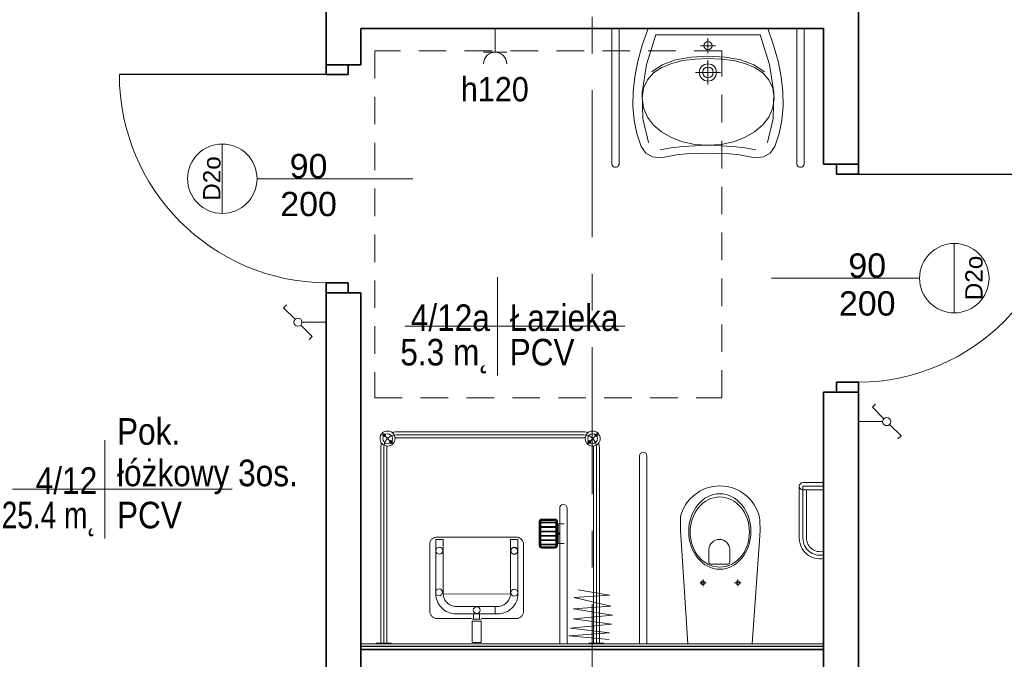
# Model space of a CAD drawing. Header units: centimetres. Extents: x 101 to 4622, y -1383 to 1498.
# Tile 31 of 68: x 2270 to 2695, y 768 to 1044. Entities that reach past the tile are written whole.
import ezdxf

# ---------------------------------------------------------------- set-up
doc = ezdxf.new("R2010")
doc.units = ezdxf.units.CM
doc.linetypes.add('Oś', pattern=[111.125, 63.5, -15.875, 15.875, -15.875])
doc.linetypes.add('Ponad', pattern=[19.844, 11.9065, -7.9375])
for name, color, linetype, lineweight in [('A-AREA-IDEN', 2, 'Continuous', 18), ('A-DETL-GENF', 92, 'Continuous', 18), ('A-DETL-MEDM', 33, 'Continuous', 35), ('A-DOOR', 31, 'Continuous', 25), ('A-DOOR-IDEN', 31, 'Continuous', 18), ('A-FLOR-OVHD', 1, 'Ponad', 18), ('A-WALL', 113, 'Continuous', 25), ('A-WALL-FNSH', 113, 'Continuous', 25), ('E-ELE-QPM-IDEN', 2, 'Continuous', 18), ('E-ELEC-EQPM', 71, 'Continuous', 18), ('P-SANR-FIXT', 6, 'Continuous', 18), ('S-GRID', 1, 'Continuous', 18)]:
    doc.layers.add(name, color=color, linetype=linetype, lineweight=lineweight)
doc.styles.add('Arial_1', font='arial.ttf', dxfattribs={"height": 7.5})
doc.styles.add('Arial_13', font='arial.ttf', dxfattribs={"width": 0.9, "height": 10.5})
doc.styles.add('Arial_4', font='arial.ttf', dxfattribs={"width": 0.85, "height": 11.5})
doc.styles.add('Arial_7', font='arial.ttf', dxfattribs={"height": 10.5})

# ---------------------------------------------------------------- blocks, each defined once
blk = doc.blocks.new('miska ustępowa dla N_35_5x54 wisząca koło narożna - Type 1-1388448-4_piętro II PT - projektowany - PPOŻ B')
at = {"layer": 'P-SANR-FIXT'}
for p, q in [((-1.4, -11), (-4.56, -55.56)), ((29.22, -55.56), (26.4, -11)), ((44.09, -92.2), (44.09, -11)), ((47.21, -92.2), (47.21, -11)), ((3.32, -37.31), (6.14, -37.31)), ((4.69, -35.9), (4.69, -38.7)), ((18.43, -37.31), (21.25, -37.31)), ((19.8, -35.9), (19.8, -38.7)), ((8.17, -46.6), (8.17, -51.72)), ((16.4, -45.33), (9.09, -45.33)), ((17.32, -51.72), (17.32, -46.6)), ((-24.94, -56.63), (-24.94, -77.5)), ((-23.38, -56.63), (-23.38, -79.06)), ((-21.82, -56.63), (-21.82, -79.06)), ((-4.56, -55.56), (-4.88, -59.89)), ((29.58, -59.89), (29.22, -55.56)), ((-4.88, -59.89), (-4.82, -64.32)), ((29.53, -64.32), (29.58, -59.89)), ((-4.82, -64.32), (-4.57, -65.68)), ((-4.57, -65.68), (-4.19, -67.09)), ((-4.19, -67.09), (-3.69, -68.46)), ((28.69, -68.46), (29.19, -67.09)), ((29.19, -67.09), (29.57, -65.68)), ((29.57, -65.68), (29.53, -64.32)), ((-3.69, -68.46), (-3.07, -69.78)), ((-3.07, -69.78), (-2.34, -71.05)), ((-2.34, -71.05), (-1.51, -72.26)), ((-1.51, -72.26), (-0.58, -73.39)), ((25.58, -73.39), (26.51, -72.26)), ((26.51, -72.26), (27.34, -71.05)), ((27.34, -71.05), (28.07, -69.78)), ((28.07, -69.78), (28.69, -68.46)), ((-0.58, -73.39), (1.02, -74.96)), ((1.02, -74.96), (2.75, -76.27)), ((2.75, -76.27), (4.01, -77.03)), ((20.99, -77.03), (22.25, -76.27)), ((22.25, -76.27), (23.98, -74.96)), ((23.98, -74.96), (25.58, -73.39)), ((-32.35, -77.5), (-23.38, -77.5)), ((-23.38, -79.06), (-32.35, -79.06)), ((-23.38, -80.62), (-32.35, -80.62)), ((4.01, -77.03), (6.13, -78.05)), ((6.13, -78.05), (7.56, -78.51)), ((7.56, -78.51), (9.56, -78.98)), ((9.56, -78.98), (11.02, -79.17)), ((11.02, -79.17), (12.5, -79.25)), ((12.5, -79.25), (13.98, -79.17)), ((13.98, -79.17), (15.44, -78.98)), ((15.44, -78.98), (17.44, -78.51)), ((17.44, -78.51), (18.87, -78.05)), ((18.87, -78.05), (20.99, -77.03))]:
    blk.add_line(p, q, dxfattribs=at)
for centre in [(4.69, -37.31), (19.8, -37.31)]:
    blk.add_circle(centre, 0.825, dxfattribs=at)
for centre, radius, start, end in [((9.34, -46.48), 1.17, 102.2339, 185.8899), ((16.15, -46.48), 1.17, 354.1101, 77.7661), ((-30.79, -56.63), 8.97, 0, 99.9996), ((-30.79, -56.63), 7.41, 0, 102.1327), ((-30.79, -56.63), 5.85, 0, 105.4382), ((12.74, -51.5), 4.58, 182.8022, 357.1978), ((-23.38, -79.06), 1.56, 0, 90), ((-23.38, -79.06), 1.56, 270, 0), ((45.65, -92.2), 1.56, 180, 360)]:
    blk.add_arc(centre, radius, start, end, dxfattribs=at)
for centre, major_axis, ratio in [((12.55, -59.51), (0, 16.33), 0.823529), ((12.55, -59.26), (0, 15.16), 0.845174)]:
    blk.add_ellipse(centre, major_axis=major_axis, ratio=ratio, dxfattribs=at)
blk = doc.blocks.new('umywalka dla N_65x56 koło - Type 1-1334145-4_piętro II PT - projektowany - PPOŻ B')
at = {"layer": 'P-SANR-FIXT'}
for p, q in [((-29.1, 65.9), (-29.1, 7.5)), ((-25.9, 65.9), (-25.9, 7.5)), ((50.9, 65.9), (50.9, 7.5)), ((54.1, 7.5), (54.1, 65.9)), ((-14.43, 61.47), (-16.38, 58.62)), ((-11.49, 63.08), (-14.43, 61.47)), ((-7.9, 63.51), (-11.49, 63.08)), ((-8.14, 60.01), (-3.44, 59.13)), ((-3.96, 62.78), (-7.9, 63.51)), ((-1.14, 62.22), (-3.96, 62.78)), ((3.08, 61.79), (-1.14, 62.22)), ((7.9, 61.54), (3.08, 61.79)), ((12.5, 61.51), (7.9, 61.54)), ((17.1, 61.54), (12.5, 61.51)), ((21.92, 61.79), (17.1, 61.54)), ((26.14, 62.22), (21.92, 61.79)), ((28.96, 62.78), (26.14, 62.22)), ((28.41, 59.13), (33.11, 60.01)), ((32.9, 63.51), (28.96, 62.78)), ((36.49, 63.08), (32.9, 63.51)), ((39.43, 61.47), (36.49, 63.08)), ((41.38, 58.62), (39.43, 61.47)), ((-16.38, 58.62), (-18.22, 53.01)), ((-13.17, 56.78), (-15.64, 46.48)), ((-3.44, 59.13), (1.64, 58.58)), ((1.52, 56.54), (-3.33, 54.72)), ((6.84, 57.67), (1.52, 56.54)), ((1.64, 58.58), (6.99, 58.24)), ((12.52, 58.06), (6.84, 57.67)), ((6.99, 58.24), (12.48, 58.02)), ((12.48, 58.02), (17.98, 58.24)), ((18.18, 57.67), (12.52, 58.06)), ((17.98, 58.24), (23.33, 58.58)), ((23.49, 56.54), (18.18, 57.67)), ((23.33, 58.58), (28.41, 59.13)), ((28.31, 54.72), (23.49, 56.54)), ((40.64, 46.48), (38.17, 56.78)), ((43.22, 53.01), (41.38, 58.62)), ((-18.22, 53.01), (-19.42, 47.19)), ((-7.59, 52.29), (-11.11, 49.31)), ((-3.33, 54.72), (-7.59, 52.29)), ((32.54, 52.29), (28.31, 54.72)), ((36.03, 49.31), (32.54, 52.29)), ((44.42, 47.19), (43.22, 53.01)), ((-19.42, 47.19), (-19.97, 41.14)), ((-11.11, 49.31), (-13.79, 45.83)), ((38.68, 45.83), (36.03, 49.31)), ((44.97, 41.14), (44.42, 47.19)), ((-15.64, 46.48), (-15.95, 35.24)), ((-13.79, 45.83), (-15.49, 41.92)), ((40.36, 41.92), (38.68, 45.83)), ((40.95, 35.24), (40.64, 46.48)), ((-19.97, 41.14), (-19.89, 34.88)), ((-15.49, 41.92), (-16.08, 37.64)), ((40.95, 37.64), (40.36, 41.92)), ((44.89, 34.88), (44.97, 41.14)), ((-19.89, 34.88), (-19.18, 28.39)), ((-16.08, 37.64), (-15.49, 33.33)), ((-15.95, 35.24), (-14.09, 23.15)), ((39.09, 23.15), (40.95, 35.24)), ((40.36, 33.33), (40.95, 37.64)), ((44.18, 28.39), (44.89, 34.88)), ((-15.49, 33.33), (-13.8, 29.72)), ((9.85, 29.16), (11.04, 29.97)), ((11.04, 29.97), (12.5, 30.26)), ((12.5, 31.76), (12.5, 21.26)), ((12.5, 30.26), (13.96, 29.97)), ((13.96, 29.97), (15.15, 29.16)), ((38.67, 29.72), (40.36, 33.33)), ((-19.18, 28.39), (-17.85, 21.67)), ((-13.8, 29.72), (-11.14, 26.76)), ((-7.38, 23.21), (-11.89, 26.24)), ((-11.14, 26.76), (-7.63, 24.42)), ((7.16, 26.51), (17.84, 26.51)), ((8.75, 26.51), (9.04, 27.97)), ((9.04, 25.06), (8.75, 26.51)), ((9.04, 27.97), (9.85, 29.16)), ((10.2, 26.51), (10.38, 27.41)), ((10.38, 25.62), (10.2, 26.51)), ((10.38, 27.41), (10.87, 28.14)), ((10.87, 24.89), (10.38, 25.62)), ((10.87, 28.14), (11.61, 28.63)), ((11.61, 28.63), (12.5, 28.81)), ((12.5, 28.81), (13.39, 28.63)), ((13.39, 28.63), (14.13, 28.14)), ((14.13, 28.14), (14.62, 27.41)), ((14.62, 25.62), (14.13, 24.89)), ((14.62, 27.41), (14.8, 26.51)), ((14.8, 26.51), (14.62, 25.62)), ((15.15, 29.16), (15.96, 27.97)), ((15.96, 27.97), (16.25, 26.51)), ((16.25, 26.51), (15.96, 25.06)), ((36.76, 26.24), (32.25, 23.21)), ((32.5, 24.42), (36.01, 26.76)), ((36.01, 26.76), (38.67, 29.72)), ((42.85, 21.67), (44.18, 28.39)), ((-17.85, 21.67), (-15.89, 14.7)), ((-14.09, 23.15), (-10.01, 10.3)), ((-7.63, 24.42), (-3.39, 22.67)), ((-1.64, 21.13), (-7.38, 23.21)), ((-3.39, 22.67), (1.45, 21.46)), ((1.45, 21.46), (6.76, 20.76)), ((9.85, 23.86), (9.04, 25.06)), ((11.04, 23.06), (9.85, 23.86)), ((11.61, 24.39), (10.87, 24.89)), ((12.5, 22.76), (11.04, 23.06)), ((12.5, 24.21), (11.61, 24.39)), ((13.39, 24.39), (12.5, 24.21)), ((13.96, 23.06), (12.5, 22.76)), ((14.13, 24.89), (13.39, 24.39)), ((15.15, 23.86), (13.96, 23.06)), ((15.96, 25.06), (15.15, 23.86)), ((18.1, 20.76), (23.42, 21.46)), ((23.42, 21.46), (28.26, 22.67)), ((32.25, 23.21), (26.51, 21.13)), ((28.26, 22.67), (32.5, 24.42)), ((35.01, 10.3), (39.09, 23.15)), ((40.89, 14.7), (42.85, 21.67)), ((5.06, 19.92), (-1.64, 21.13)), ((12.43, 19.54), (5.06, 19.92)), ((6.76, 20.76), (12.43, 20.54)), ((12.43, 20.54), (18.1, 20.76)), ((19.81, 19.92), (12.43, 19.54)), ((12.5, 18.23), (12.5, 11.72)), ((26.51, 21.13), (19.81, 19.92)), ((-15.89, 14.7), (-13.31, 7.5)), ((15.75, 14.98), (9.25, 14.98)), ((10.75, 14.98), (10.89, 15.66)), ((10.89, 14.3), (10.75, 14.98)), ((10.89, 15.66), (11.26, 16.21)), ((11.26, 13.74), (10.89, 14.3)), ((11.26, 16.21), (11.82, 16.59)), ((11.82, 13.36), (11.26, 13.74)), ((11.82, 16.59), (12.5, 16.73)), ((12.5, 13.22), (11.82, 13.36)), ((12.5, 16.73), (13.18, 16.59)), ((13.18, 13.36), (12.5, 13.22)), ((13.18, 16.59), (13.74, 16.21)), ((13.74, 13.74), (13.18, 13.36)), ((13.74, 16.21), (14.11, 15.66)), ((14.11, 14.3), (13.74, 13.74)), ((14.11, 15.66), (14.25, 14.98)), ((14.25, 14.98), (14.11, 14.3)), ((38.31, 7.5), (40.89, 14.7)), ((-10.01, 10.3), (12.5, 10.3)), ((12.5, 10.3), (35.01, 10.3))]:
    blk.add_line(p, q, dxfattribs=at)
for centre in [(-27.5, 65.9), (52.5, 65.9)]:
    blk.add_arc(centre, 1.6, 360, 180, dxfattribs=at)
blk = doc.blocks.new('DRZWI 1S_łazienkowe - Drzwi 90-1357770-4_piętro II PT - projektowany - PPOŻ B')
at = {"layer": 'A-DETL-GENF'}
for p, q in [((-49.3, 7.5), (-49.3, -2)), ((-45, 7.5), (-49.3, 7.5)), ((-45, -2), (-45, 7.5)), ((49.3, 7.5), (45, 7.5)), ((45, 7.5), (45, -2)), ((49.3, -2), (49.3, 7.5)), ((-49.3, -2), (-45, -2)), ((45, -2), (49.3, -2))]:
    blk.add_line(p, q, dxfattribs=at)
at = {"layer": 'A-DETL-MEDM'}
for p, q in [((-45, 7.5), (-49.3, 7.5)), ((-49.3, 7.5), (-49.3, -2)), ((-45, -2), (-45, 7.5)), ((45, -2), (45, 7.5)), ((45, 7.5), (49.3, 7.5)), ((49.3, 7.5), (49.3, -2)), ((-49.3, -2), (-45, -2)), ((49.3, -2), (45, -2))]:
    blk.add_line(p, q, dxfattribs=at)
at = {"layer": 'A-DOOR'}
blk.add_line((45, 7.5), (45, 96.89), dxfattribs=at)
at = {"layer": 'A-DOOR', "lineweight": 18}
blk.add_line((0, 30), (0, -30), dxfattribs=at)
blk.add_arc((45, 6.89), 90, 90, 179.6093, dxfattribs=at)
blk = doc.blocks.new('DRZWI 1S_łazienkowe - Drzwi 90-1357769-4_piętro II PT - projektowany - PPOŻ B')
at = {"layer": 'A-DETL-GENF'}
for p, q in [((-49.3, 2), (-45, 2)), ((-49.3, -7.5), (-49.3, 2)), ((-45, 2), (-45, -7.5)), ((45, 2), (49.3, 2)), ((45, -7.5), (45, 2)), ((49.3, 2), (49.3, -7.5)), ((-45, -7.5), (-49.3, -7.5)), ((49.3, -7.5), (45, -7.5))]:
    blk.add_line(p, q, dxfattribs=at)
at = {"layer": 'A-DETL-MEDM'}
for p, q in [((-49.3, -7.5), (-49.3, 2)), ((-49.3, 2), (-45, 2)), ((-45, 2), (-45, -7.5)), ((45, 2), (45, -7.5)), ((49.3, 2), (45, 2)), ((49.3, -7.5), (49.3, 2)), ((-45, -7.5), (-49.3, -7.5)), ((45, -7.5), (49.3, -7.5))]:
    blk.add_line(p, q, dxfattribs=at)
at = {"layer": 'A-DOOR', "lineweight": 18}
blk.add_line((0, -30), (0, 30), dxfattribs=at)
at = {"layer": 'A-DOOR'}
blk.add_line((45, -7.5), (45, -96.89), dxfattribs=at)
at = {"layer": 'A-DOOR', "lineweight": 18}
blk.add_arc((45, -6.89), 90, 180.3907, 270, dxfattribs=at)
blk = doc.blocks.new('brodzik natryskowy dla N - Type 1-1388888-4_piętro II PT - projektowany - PPOŻ B')
at = {"layer": 'P-SANR-FIXT'}
for p, q in [((-42.55, -11.3), (-42.55, -11)), ((-36.05, -11.3), (-42.55, -11.3)), ((-40.55, -11.3), (-40.55, -95.8)), ((-39.3, -11), (-39.3, -95.8)), ((-38.05, -11.3), (-38.05, -95.8)), ((-36.05, -11), (-36.05, -11.3)), ((-26.61, -11.2), (-26.61, -69.6)), ((-23.41, -69.6), (-23.41, -11.2)), ((14.45, -11.52), (10.54, -11.52)), ((10.54, -11.52), (10.54, -20.79)), ((14.45, -11.52), (14.45, -20.79)), ((49.36, -11.3), (49.36, -11)), ((55.86, -11.3), (49.36, -11.3)), ((51.36, -11.3), (51.36, -95.8)), ((52.61, -11), (52.61, -96)), ((53.86, -11.3), (53.86, -95.8)), ((55.86, -11), (55.86, -11.3)), ((-27.37, -14.39), (-44.99, -15.67)), ((-44.99, -15.67), (-28.14, -17.71)), ((-44.73, -12.86), (-27.37, -14.39)), ((-28.14, -17.71), (-45.75, -19.5)), ((-45.75, -19.5), (-29.41, -21.8)), ((10.54, -20.79), (14.45, -20.79)), ((-29.41, -21.8), (-46.26, -23.33)), ((-46.26, -23.33), (-29.41, -26.14)), ((-7.7, -24.28), (-7.74, -24.55)), ((-7.74, -24.55), (-7.74, -54.09)), ((-7.62, -24.01), (-7.7, -24.28)), ((-7.51, -23.75), (-7.62, -24.01)), ((-7.38, -23.5), (-7.51, -23.75)), ((-7.23, -23.25), (-7.38, -23.5)), ((-7.05, -23.02), (-7.23, -23.25)), ((-6.85, -22.81), (-7.05, -23.02)), ((-6.64, -22.61), (-6.85, -22.81)), ((-6.41, -22.43), (-6.64, -22.61)), ((-6.17, -22.27), (-6.41, -22.43)), ((-5.92, -22.14), (-6.17, -22.27)), ((-5.66, -22.03), (-5.92, -22.14)), ((-5.39, -21.95), (-5.66, -22.03)), ((-5.12, -21.9), (-5.39, -21.95)), ((-4.84, -21.88), (-5.12, -21.9)), ((10.32, -21.88), (-4.84, -21.88)), ((-2.2, -25.89), (-1.53, -25.38)), ((-1.53, -25.38), (-0.81, -24.95)), ((-0.81, -24.95), (-0.05, -24.58)), ((-0.05, -24.58), (0.75, -24.29)), ((0.75, -24.29), (1.58, -24.07)), ((1.58, -24.07), (2.44, -23.94)), ((2.44, -23.94), (4.41, -23.89)), ((22.33, -23.94), (3.78, -23.89)), ((4.41, -23.89), (4.41, -27.12)), ((14.44, -21.54), (10.55, -21.51)), ((13.8, -21.67), (11.19, -21.67)), ((11.19, -21.67), (11.19, -23.94)), ((11.19, -23.94), (13.8, -23.94)), ((13.8, -23.94), (13.8, -21.67)), ((30.14, -21.88), (14.73, -21.88)), ((23.2, -24.07), (22.33, -23.94)), ((24.03, -24.29), (23.2, -24.07)), ((24.83, -24.58), (24.03, -24.29)), ((25.59, -24.95), (24.83, -24.58)), ((26.31, -25.38), (25.59, -24.95)), ((26.98, -25.89), (26.31, -25.38)), ((30.36, -21.95), (30.1, -21.9)), ((30.62, -22.03), (30.14, -21.88)), ((30.87, -22.14), (30.62, -22.03)), ((31.12, -22.28), (30.87, -22.14)), ((31.36, -22.44), (31.12, -22.28)), ((31.59, -22.62), (31.36, -22.44)), ((31.81, -22.82), (31.59, -22.62)), ((32.01, -23.04), (31.81, -22.82)), ((32.19, -23.27), (32.01, -23.04)), ((32.35, -23.52), (32.19, -23.27)), ((32.49, -23.77), (32.35, -23.52)), ((32.6, -24.04), (32.49, -23.77)), ((32.68, -24.31), (32.6, -24.04)), ((32.74, -24.58), (32.68, -24.31)), ((32.74, -24.86), (32.74, -24.58)), ((32.74, -54.38), (32.74, -24.86)), ((-29.41, -26.14), (-45.5, -27.16)), ((-45.5, -27.16), (-29.67, -31)), ((-4.98, -30.01), (-4.68, -29.22)), ((-4.68, -29.22), (-4.32, -28.45)), ((-4.32, -28.45), (-3.88, -27.74)), ((-3.88, -27.74), (-3.38, -27.07)), ((-3.38, -27.07), (-2.82, -26.45)), ((-2.82, -26.45), (-2.2, -25.89)), ((-1.19, -29.56), (-1.47, -30.02)), ((-0.87, -29.14), (-1.19, -29.56)), ((-0.51, -28.74), (-0.87, -29.14)), ((-0.12, -28.38), (-0.51, -28.74)), ((0.31, -28.06), (-0.12, -28.38)), ((0.76, -27.79), (0.31, -28.06)), ((1.25, -27.55), (0.76, -27.79)), ((1.76, -27.36), (1.25, -27.55)), ((2.29, -27.23), (1.76, -27.36)), ((2.84, -27.14), (2.29, -27.23)), ((3.4, -27.11), (2.84, -27.14)), ((4.41, -27.12), (3.4, -27.11)), ((3.78, -27.12), (21.37, -27.12)), ((21.37, -27.12), (21.94, -27.14)), ((21.94, -27.14), (22.49, -27.23)), ((22.49, -27.23), (23.02, -27.36)), ((23.02, -27.36), (23.53, -27.55)), ((23.53, -27.55), (24.01, -27.79)), ((24.01, -27.79), (24.47, -28.06)), ((24.47, -28.06), (24.89, -28.38)), ((24.89, -28.38), (25.29, -28.74)), ((25.29, -28.74), (25.65, -29.14)), ((25.65, -29.14), (25.96, -29.56)), ((25.96, -29.56), (26.24, -30.02)), ((27.59, -26.45), (26.98, -25.89)), ((28.16, -27.07), (27.59, -26.45)), ((28.66, -27.74), (28.16, -27.07)), ((29.09, -28.45), (28.66, -27.74)), ((29.46, -29.22), (29.09, -28.45)), ((29.75, -30.01), (29.46, -29.22)), ((-29.67, -31), (-44.99, -32.02)), ((-44.99, -32.02), (-31.46, -34.32)), ((-5.37, -32.6), (-5.32, -31.71)), ((-5.29, -56.03), (-5.37, -32.6)), ((-5.32, -31.71), (-5.19, -30.85)), ((-5.19, -30.85), (-4.98, -30.01)), ((26.92, -32.43), (-2.15, -32.63)), ((-2.15, -32.63), (-2.15, -56.03)), ((-2.03, -31.55), (-2.11, -32.1)), ((-1.89, -31.01), (-2.03, -31.55)), ((-1.71, -30.51), (-1.89, -31.01)), ((-1.47, -30.02), (-1.71, -30.51)), ((26.24, -30.02), (26.48, -30.51)), ((26.48, -30.51), (26.66, -31.01)), ((26.66, -31.01), (26.8, -31.55)), ((26.8, -31.55), (26.88, -32.1)), ((26.92, -56.03), (26.92, -32.43)), ((29.97, -30.85), (29.75, -30.01)), ((30.1, -31.71), (29.97, -30.85)), ((30.07, -32.63), (30.07, -56.03)), ((30.15, -32.6), (30.1, -31.71)), ((-5.23, -51), (-5.24, -51.15)), ((-5.21, -50.85), (-5.23, -51)), ((-5.18, -50.71), (-5.21, -50.85)), ((-5.13, -50.58), (-5.18, -50.71)), ((-5.07, -50.45), (-5.13, -50.58)), ((-4.99, -50.33), (-5.07, -50.45)), ((-4.91, -50.21), (-4.99, -50.33)), ((-4.81, -50.11), (-4.91, -50.21)), ((-4.71, -50.02), (-4.81, -50.11)), ((-4.6, -49.93), (-4.71, -50.02)), ((-4.48, -49.86), (-4.6, -49.93)), ((-4.35, -49.8), (-4.48, -49.86)), ((-4.21, -49.75), (-4.35, -49.8)), ((-4.07, -49.71), (-4.21, -49.75)), ((-3.93, -49.69), (-4.07, -49.71)), ((-3.78, -49.68), (-3.93, -49.69)), ((-3.48, -49.71), (-3.63, -49.69)), ((-3.34, -49.75), (-3.48, -49.71)), ((-3.21, -49.8), (-3.34, -49.75)), ((-3.08, -49.86), (-3.21, -49.8)), ((-2.96, -49.93), (-3.08, -49.86)), ((-2.85, -50.02), (-2.96, -49.93)), ((-2.74, -50.11), (-2.85, -50.02)), ((-2.65, -50.21), (-2.74, -50.11)), ((-2.56, -50.33), (-2.65, -50.21)), ((-2.49, -50.45), (-2.56, -50.33)), ((-2.43, -50.58), (-2.49, -50.45)), ((-2.38, -50.71), (-2.43, -50.58)), ((-2.34, -50.85), (-2.38, -50.71)), ((-2.32, -51), (-2.34, -50.85)), ((-2.31, -51.15), (-2.32, -51)), ((-22.41, -54.35), (-25.41, -54.35)), ((-22.81, -62.85), (-22.81, -54.35)), ((-22.61, -62.85), (-22.61, -54.35)), ((-22.41, -63.8), (-22.41, -53.4)), ((-22.11, -63.8), (-22.11, -53.4)), ((-21.81, -63.8), (-21.81, -53.4)), ((-21.81, -53.7), (-15.21, -53.7)), ((-21.81, -54), (-15.21, -54)), ((-21.31, -52.3), (-15.71, -52.3)), ((-21.31, -52.6), (-15.71, -52.6)), ((-21.31, -52.9), (-15.71, -52.9)), ((-15.21, -53.4), (-15.21, -63.8)), ((-14.91, -53.4), (-14.91, -63.8)), ((-14.61, -53.4), (-14.61, -63.8)), ((-7.74, -54.09), (-7.74, -54.37)), ((-7.74, -54.37), (-7.7, -54.64)), ((-7.7, -54.64), (-7.62, -54.91)), ((-7.62, -54.91), (-7.52, -55.18)), ((-7.52, -55.18), (-7.4, -55.43)), ((-5.24, -51.15), (-5.23, -51.29)), ((-5.23, -51.29), (-5.21, -51.44)), ((-5.21, -51.44), (-5.18, -51.58)), ((-5.18, -51.58), (-5.13, -51.71)), ((-5.13, -51.71), (-5.07, -51.84)), ((-5.07, -51.84), (-4.99, -51.96)), ((-4.99, -51.96), (-4.91, -52.08)), ((-4.91, -52.08), (-4.81, -52.18)), ((-4.81, -52.18), (-4.71, -52.27)), ((-4.71, -52.27), (-4.6, -52.36)), ((-4.6, -52.36), (-4.48, -52.43)), ((-4.48, -52.43), (-4.35, -52.49)), ((-4.35, -52.49), (-4.21, -52.54)), ((-4.21, -52.54), (-4.07, -52.58)), ((-4.07, -52.58), (-3.93, -52.6)), ((-3.93, -52.6), (-3.78, -52.61)), ((-3.78, -52.61), (-3.63, -52.6)), ((-3.63, -52.6), (-3.48, -52.58)), ((-3.48, -52.58), (-3.34, -52.54)), ((-3.34, -52.54), (-3.21, -52.49)), ((-3.21, -52.49), (-3.08, -52.43)), ((-3.08, -52.43), (-2.96, -52.36)), ((-2.96, -52.36), (-2.85, -52.27)), ((-2.85, -52.27), (-2.74, -52.18)), ((-2.74, -52.18), (-2.65, -52.08)), ((-2.65, -52.08), (-2.56, -51.96)), ((-2.56, -51.96), (-2.49, -51.84)), ((-2.49, -51.84), (-2.43, -51.71)), ((-2.43, -51.71), (-2.38, -51.58)), ((-2.38, -51.58), (-2.34, -51.44)), ((-2.34, -51.44), (-2.32, -51.29)), ((-2.32, -51.29), (-2.31, -51.15)), ((32.38, -55.46), (32.51, -55.21)), ((32.51, -55.21), (32.61, -54.94)), ((32.61, -54.94), (32.69, -54.67)), ((32.69, -54.67), (32.74, -54.38)), ((-21.81, -55.6), (-15.21, -55.6)), ((-21.81, -55.9), (-15.21, -55.9)), ((-21.81, -57.5), (-15.21, -57.5)), ((-21.81, -57.8), (-15.21, -57.8)), ((-21.81, -59.4), (-15.21, -59.4)), ((-7.4, -55.43), (-7.25, -55.67)), ((-7.25, -55.67), (-7.07, -55.9)), ((-7.07, -55.9), (-6.88, -56.11)), ((-6.88, -56.11), (-6.67, -56.31)), ((-6.67, -56.31), (-6.44, -56.49)), ((-6.44, -56.49), (-6.2, -56.64)), ((-6.2, -56.64), (-5.95, -56.77)), ((-5.95, -56.77), (-5.69, -56.88)), ((-5.69, -56.88), (-5.41, -56.96)), ((-5.41, -56.96), (-5.13, -57.01)), ((-2.15, -56.03), (-5.29, -56.03)), ((-5.13, -57.01), (29.82, -57.01)), ((26.92, -56.03), (30.07, -56.03)), ((29.82, -57.01), (30.1, -57.01)), ((30.1, -57.01), (30.38, -56.96)), ((30.38, -56.96), (30.65, -56.89)), ((30.65, -56.89), (30.92, -56.78)), ((30.92, -56.78), (31.17, -56.66)), ((31.17, -56.66), (31.41, -56.51)), ((31.41, -56.51), (31.64, -56.34)), ((31.64, -56.34), (31.85, -56.14)), ((31.85, -56.14), (32.05, -55.93)), ((32.05, -55.93), (32.22, -55.71)), ((32.22, -55.71), (32.38, -55.46)), ((-22.41, -62.85), (-25.41, -62.85)), ((-21.81, -59.7), (-15.21, -59.7)), ((-21.81, -61.3), (-15.21, -61.3)), ((-21.81, -61.6), (-15.21, -61.6)), ((-21.81, -63.2), (-15.21, -63.2)), ((-21.81, -63.5), (-15.21, -63.5)), ((-15.71, -64.3), (-21.31, -64.3)), ((-15.71, -64.6), (-21.31, -64.6)), ((-15.71, -64.9), (-21.31, -64.9)), ((-35.25, -97.25), (-40.13, -102.13)), ((48.56, -97.25), (53.43, -102.13)), ((47.11, -100.05), (-33.8, -100.05)), ((-33.8, -101.3), (47.11, -101.3)), ((47.11, -102.55), (-33.8, -102.55))]:
    blk.add_line(p, q, dxfattribs=at)
for centre, radius in [((12.42, -25.5), 1.5), ((-3.77, -33.05), 1.5), ((28.71, -33.24), 1.5), ((-3.85, -51.24), 1.5), ((28.59, -51.18), 1.5), ((-37.69, -99.69), 3.25), ((-37.69, -99.69), 2.1), ((-36.21, -98.2), 0.62), ((51, -99.69), 3.25), ((49.51, -98.2), 0.62), ((51, -99.69), 2.1), ((-39.18, -101.17), 0.62), ((-39.18, -101.17), 0.32), ((-36.21, -98.2), 0.32), ((49.51, -98.2), 0.32), ((52.48, -101.17), 0.62), ((52.48, -101.17), 0.32)]:
    blk.add_circle(centre, radius, dxfattribs=at)
for centre, radius, start, end in [((-21.31, -53.4), 1.1, 90, 180), ((-21.31, -53.4), 0.8, 90, 180), ((-21.31, -53.4), 0.5, 90, 180), ((-15.71, -53.4), 1.1, 360, 90), ((-15.71, -53.4), 0.8, 360, 90), ((-15.71, -53.4), 0.5, 360, 90), ((-21.31, -63.8), 1.1, 180, 270), ((-21.31, -63.8), 0.8, 180, 270), ((-21.31, -63.8), 0.5, 180, 270), ((-15.71, -63.8), 0.5, 270, 360), ((-15.71, -63.8), 0.8, 270, 360), ((-15.71, -63.8), 1.1, 270, 360), ((-25.01, -69.6), 1.6, 180, 360), ((-33.8, -95.8), 6.75, 180, 196.4965), ((-33.8, -95.8), 5.5, 180, 270), ((-33.8, -95.8), 4.25, 180, 188.8511), ((47.11, -95.8), 5.5, 270, 360), ((47.11, -95.8), 4.25, 351.1489, 360), ((47.11, -95.8), 6.75, 343.5035, 360), ((-33.8, -95.8), 4.25, 261.1489, 270), ((47.11, -95.8), 4.25, 270, 278.8511), ((-33.8, -95.8), 6.75, 253.5035, 270), ((47.11, -95.8), 6.75, 270, 286.4965)]:
    blk.add_arc(centre, radius, start, end, dxfattribs=at)
blk.add_ellipse((-23.14, -58.6), major_axis=(0, 0.325), ratio=0.224951, dxfattribs=at)
blk = doc.blocks.new('Przełącznik schodowy - Type 1-1452447-4_piętro II PT - projektowany - PPOŻ B')
at = {"layer": 'E-ELEC-EQPM'}
for p, q in [((13.74, 20.98), (18.68, 25.93)), ((18.68, 25.93), (19.99, 24.62)), ((11.26, 18.51), (6.32, 13.57)), ((12.5, 18), (12.5, 7.5)), ((6.32, 13.57), (5.01, 14.88))]:
    blk.add_line(p, q, dxfattribs=at)
blk.add_circle((12.5, 19.75), 1.75, dxfattribs=at)
blk = doc.blocks.new('gniazdo elektryczne pojedyncze - 120-1470673-4_piętro II PT - projektowany - PPOŻ B')
at = {"layer": 'E-ELEC-EQPM'}
for p, q in [((17.5, 17.83), (7.5, 17.83)), ((12.5, 17.83), (12.5, 7.5))]:
    blk.add_line(p, q, dxfattribs=at)
blk.add_arc((12.5, 22.83), 5, 180, 0, dxfattribs=at)
blk = doc.blocks.new('METKA_POMIESZCZENIA1 - Rozbudowana - bez ramki-1409110-4_piętro II PT - projektowany - PPOŻ B')
at = {"layer": 'A-AREA-IDEN'}
for p, q in [((0, 0.425), (0, 0)), ((-0.8, 0), (1.1, 0)), ((0, 0), (0, -0.425))]:
    blk.add_line(p, q, dxfattribs=at)
blk = doc.blocks.new('etykieta drzwi wymiar i kategoria - etykieta drzwi 1S dół - krótka-1350612-4_piętro II PT - projektowany - PPOŻ B')
at = {"layer": 'A-DOOR-IDEN'}
for p, q in [((0, 0), (0, -0.8984)), ((-0.3, -1.1984), (0.3, -1.1984))]:
    blk.add_line(p, q, dxfattribs=at)
blk.add_circle((0, -1.1984), 0.3, dxfattribs=at)
blk = doc.blocks.new('etykieta drzwi wymiar i kategoria - etykieta drzwi 1S góra - krótka-1350610-4_piętro II PT - projektowany - PPOŻ B')
at = {"layer": 'A-DOOR-IDEN'}
for p, q in [((-0.3, 1.1984), (0.3, 1.1984)), ((0, 0), (0, 0.8984))]:
    blk.add_line(p, q, dxfattribs=at)
blk.add_circle((0, 1.1984), 0.3, dxfattribs=at)

msp = doc.modelspace()

# ---------------------------------------------------------------- linework, layer by layer
at = {"layer": 'A-FLOR-OVHD'}
for p, q in [((2422.99, 1030.89), (2422.99, 880.89)), ((2572.99, 1030.89), (2422.99, 1030.89)), ((2572.99, 880.89), (2572.99, 1030.89)), ((2422.99, 880.89), (2572.99, 880.89))]:
    msp.add_line(p, q, dxfattribs=at)
at = {"layer": 'A-WALL', "color": 7, "lineweight": 35}
for p, q in [((2402.04, 1055.62), (2402.04, 1024.92)), ((2632.04, 981.93), (2632.04, 1055.62)), ((2417.04, 1040.62), (2617.04, 1040.62)), ((2417.04, 1024.92), (2417.04, 1040.62)), ((2617.04, 1040.62), (2617.04, 981.93)), ((2411.54, 1024.92), (2417.04, 1024.92)), ((2617.04, 981.93), (2622.54, 981.93)), ((2402.04, 926.32), (2402.04, 752.62)), ((2417.04, 926.32), (2411.54, 926.32)), ((2417.04, 752.62), (2417.04, 926.32)), ((2617.04, 883.33), (2617.04, 752.62)), ((2622.54, 883.33), (2617.04, 883.33)), ((2632.04, 752.62), (2632.04, 883.33)), ((2617.04, 772.12), (2417.04, 772.12))]:
    msp.add_line(p, q, dxfattribs=at)
at = {"layer": 'A-WALL'}
msp.add_line((2617.04, 773.37), (2417.04, 773.37), dxfattribs=at)
at = {"layer": 'A-WALL-FNSH', "color": 250, "lineweight": 18}
msp.add_line((2617.04, 774.62), (2417.04, 774.62), dxfattribs=at)
at = {"layer": 'S-GRID', "linetype": 'Oś'}
msp.add_line((2517.04, -1383.2), (2517.04, 1438.12), dxfattribs=at)

# ---------------------------------------------------------------- block references
at = {"layer": 'A-AREA-IDEN', "xscale": 49.99999999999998, "yscale": 49.99999999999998, "zscale": 49.99999999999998}
for p in [(2476.09, 911.83), (2306.4, 841.41)]:
    msp.add_blockref('METKA_POMIESZCZENIA1 - Rozbudowana - bez ramki-1409110-4_piętro II PT - projektowany - PPOŻ B', p, dxfattribs=at)
at = {"layer": 'A-DOOR', "rotation": 90.0000000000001}
for name, p in [('DRZWI 1S_łazienkowe - Drzwi 90-1357770-4_piętro II PT - projektowany - PPOŻ B', (2409.54, 975.62)), ('DRZWI 1S_łazienkowe - Drzwi 90-1357769-4_piętro II PT - projektowany - PPOŻ B', (2624.54, 932.63))]:
    msp.add_blockref(name, p, dxfattribs=at)
at = {"layer": 'A-DOOR-IDEN', "xscale": 49.99999999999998, "yscale": 49.99999999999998, "zscale": 49.99999999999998, "rotation": 89.9999999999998}
for name, p in [('etykieta drzwi wymiar i kategoria - etykieta drzwi 1S góra - krótka-1350610-4_piętro II PT - projektowany - PPOŻ B', (2417.05, 975.62)), ('etykieta drzwi wymiar i kategoria - etykieta drzwi 1S dół - krótka-1350612-4_piętro II PT - projektowany - PPOŻ B', (2613.58, 932.63))]:
    msp.add_blockref(name, p, dxfattribs=at)
at = {"layer": 'E-ELEC-EQPM'}
for name, p, rotation in [('gniazdo elektryczne pojedyncze - 120-1470673-4_piętro II PT - projektowany - PPOŻ B', (2487.54, 1048.12), 180), ('Przełącznik schodowy - Type 1-1452447-4_piętro II PT - projektowany - PPOŻ B', (2409.54, 901.12), 90.0000000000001), ('Przełącznik schodowy - Type 1-1452447-4_piętro II PT - projektowany - PPOŻ B', (2624.54, 883.13), 270.0000000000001)]:
    msp.add_blockref(name, p, dxfattribs=dict(at, rotation=rotation))
at = {"layer": 'P-SANR-FIXT', "rotation": 180}
for name, p in [('umywalka dla N_65x56 koło - Type 1-1334145-4_piętro II PT - projektowany - PPOŻ B', (2579.54, 1048.12)), ('brodzik natryskowy dla N - Type 1-1388888-4_piętro II PT - projektowany - PPOŻ B', (2479.54, 763.62)), ('miska ustępowa dla N_35_5x54 wisząca koło narożna - Type 1-1388448-4_piętro II PT - projektowany - PPOŻ B', (2584.7, 763.62))]:
    msp.add_blockref(name, p, dxfattribs=at)

# ---------------------------------------------------------------- texts
at = {"layer": 'A-AREA-IDEN', "char_height": 11.5, "line_spacing_factor": 0.936439, "style": 'Arial_4'}
for s, insert, width, attachment_point in [('\\pxqr,t3.69565,7.3913,11.08696,14.78261,18.47826,22.17391,25.86957,29.56522,33.26087,36.95652,40.65217,44.34783,48.04348,51.73913,55.43478,59.13043,62.82609,66.52174,70.21739,73.91304,77.6087,81.30435,85,88.69565,92.3913,96.08696,99.78261,103.47826,107.17391,110.86957,114.56522,118.26087;{4/12a}', (2472.76, 909.63), 34, 9), ('\\pt42.49997,84.99995,127.50004,170.00002,212.49999,254.99996,297.50005,340.00003,382.5,424.99998,467.49995,510.00004,552.50002,594.99999,637.49997,679.99994,722.50003,765.00001,807.49998,849.99996,892.50005,935.00002,977.5,1019.99998,1062.49995,1105.00004,1147.50002,1189.99999,1232.49997,1275.00006,1317.50003,1360.00001;Łazieka', (2481.31, 909.63), 46.9625, 7), ('\\pt42.49997,84.99995,127.50004,170.00002,212.49999,254.99996,297.50005,340.00003,382.5,424.99998,467.49995,510.00004,552.50002,594.99999,637.49997,679.99994,722.50003,765.00001,807.49998,849.99996,892.50005,935.00002,977.5,1019.99998,1062.49995,1105.00004,1147.50002,1189.99999,1232.49997,1275.00006,1317.50003,1360.00001;5.3 m˛', (2472.76, 906.4), 38.25, 3), ('\\pxt3.69565,7.3913,11.08696,14.78261,18.47826,22.17391,25.86957,29.56522,33.26087,36.95652,40.65217,44.34783,48.04348,51.73913,55.43478,59.13043,62.82609,66.52174,70.21739,73.91304,77.6087,81.30435,85,88.69565,92.3913,96.08696,99.78261,103.47826,107.17391,110.86957,114.56522,118.26087;{PCV}', (2481.31, 906.4), 28.135, 1), ('\\pt42.49997,84.99995,127.50004,170.00002,212.49999,254.99996,297.50005,340.00003,382.5,424.99998,467.49995,510.00004,552.50002,594.99999,637.49997,679.99994,722.50003,765.00001,807.49998,849.99996,892.50005,935.00002,977.5,1019.99998,1062.49995,1105.00004,1147.50002,1189.99999,1232.49997,1275.00006,1317.50003,1360.00001;Pok.\\Płóżkowy 3os.', (2311.61, 839.22), 77.0525, 7), ('\\pxqr,t3.69565,7.3913,11.08696,14.78261,18.47826,22.17391,25.86957,29.56522,33.26087,36.95652,40.65217,44.34783,48.04348,51.73913,55.43478,59.13043,62.82609,66.52174,70.21739,73.91304,77.6087,81.30435,85,88.69565,92.3913,96.08696,99.78261,103.47826,107.17391,110.86957,114.56522,118.26087;{4/12}', (2303.07, 839.22), 26.435, 9), ('\\pt42.49997,84.99995,127.50004,170.00002,212.49999,254.99996,297.50005,340.00003,382.5,424.99998,467.49995,510.00004,552.50002,594.99999,637.49997,679.99994,722.50003,765.00001,807.49998,849.99996,892.50005,935.00002,977.5,1019.99998,1062.49995,1105.00004,1147.50002,1189.99999,1232.49997,1275.00006,1317.50003,1360.00001;25.4 m˛', (2303.07, 835.98), 45.815, 3), ('\\pxt3.69565,7.3913,11.08696,14.78261,18.47826,22.17391,25.86957,29.56522,33.26087,36.95652,40.65217,44.34783,48.04348,51.73913,55.43478,59.13043,62.82609,66.52174,70.21739,73.91304,77.6087,81.30435,85,88.69565,92.3913,96.08696,99.78261,103.47826,107.17391,110.86957,114.56522,118.26087;{PCV}', (2311.61, 835.98), 28.135, 1)]:
    msp.add_mtext(s, dxfattribs=dict(at, insert=insert, width=width, attachment_point=attachment_point))
at = {"layer": 'A-DOOR-IDEN', "char_height": 7.5, "width": 19.5, "attachment_point": 5, "rotation": 90, "line_spacing_factor": 0.936439, "style": 'Arial_1'}
for insert in [(2352.62, 975.71), (2682.03, 932.72)]:
    msp.add_mtext('\\pxqc,t8.46667,16.93333,25.4,33.86667,42.33333,50.8,59.26667,67.73333,76.2,84.66667,93.13333,101.6,110.06667,118.53333,127,135.46667,143.93333,152.4,160.86667,169.33333,177.8,186.26667,194.73333,203.2,211.66667,220.13333,228.6,237.06667,245.53333,254,262.46667,270.93333;{D2o}', dxfattribs=dict(at, insert=insert))
at = {"layer": 'A-DOOR-IDEN', "char_height": 10.5, "width": 25.15, "attachment_point": 5, "line_spacing_factor": 0.936439, "style": 'Arial_7'}
for insert in [(2394.41, 972.82), (2635.87, 929.83)]:
    msp.add_mtext('\\pxqc,t6.04762,12.09524,18.14286,24.19048,30.2381,36.28571,42.33333,48.38095,54.42857,60.47619,66.52381,72.57143,78.61905,84.66667,90.71429,96.7619,102.80952,108.85714,114.90476,120.95238,127,133.04762,139.09524,145.14286,151.19048,157.2381,163.28571,169.33333,175.38095,181.42857,187.47619,193.52381;{90\\P200}', dxfattribs=dict(at, insert=insert))
at = {"layer": 'E-ELE-QPM-IDEN', "insert": (2474.91, 1014.24), "char_height": 10.5, "width": 30.06, "attachment_point": 5, "line_spacing_factor": 0.936439, "style": 'Arial_13'}
msp.add_mtext('\\pxqc,t5.35714,10.71429,16.07143,21.42857,26.78571,32.14286,37.5,42.85714,48.21429,53.57143,58.92857,64.28571,69.64286,75,80.35714,85.71429,91.07143,96.42857,101.78571,107.14286,112.5,117.85714,123.21429,128.57143,133.92857,139.28571,144.64286,150,155.35714,160.71429,166.07143,171.42857;{h120}', dxfattribs=at)

doc.saveas('drawing.dxf')
